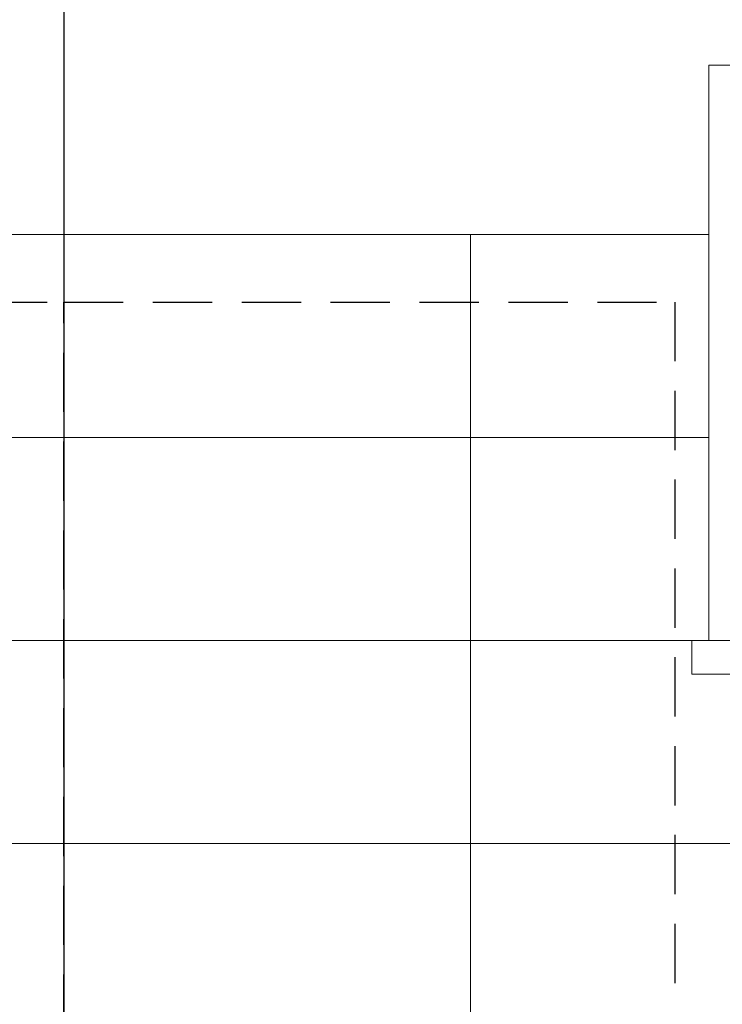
# Model space of a CAD drawing. Header units: inches. Extents: x 53216 to 117387, y -66787 to -22834.
# Tile 47 of 256: x 58305 to 58409, y -30566 to -30421. Entities that reach past the tile are written whole.
import ezdxf

# ---------------------------------------------------------------- set-up
doc = ezdxf.new("R2010")
doc.units = ezdxf.units.IN
doc.header["$MEASUREMENT"] = 0
doc.linetypes.add('HIDDEN', pattern=[0.375, 0.25, -0.125])
doc.layers.get('0').update_dxf_attribs({"lineweight": 0})
for name, color, linetype, lineweight in [('p--kafelki', 251, 'Continuous', 13), ('p--łazienka NP', 150, 'Continuous', 25), ('p--ściana rozwinięcie', 251, 'Continuous', 25)]:
    doc.layers.add(name, color=color, linetype=linetype, lineweight=lineweight)

msp = doc.modelspace()

# ---------------------------------------------------------------- linework, layer by layer
at = {"color": 0}
for points in [[(58407.073, -30512.51), (58487.073, -30512.51), (58487.073, -30427.51), (58407.073, -30427.51)], [(58404.573, -30517.51), (58489.573, -30517.51), (58489.573, -30512.51), (58404.573, -30512.51)]]:
    msp.add_lwpolyline(points, close=True, dxfattribs=at)
at = {"layer": 'p--kafelki', "linetype": 'Continuous'}
for p, q in [((57856.023, -30452.51), (58407.073, -30452.51)), ((58371.873, -30452.51), (58371.873, -30662.51)), ((57856.023, -30482.51), (58407.073, -30482.51)), ((58157.672, -30512.51), (58407.073, -30512.51)), ((58155.722, -30542.51), (58407.073, -30542.51)), ((58407.073, -30542.51), (58644.073, -30542.51))]:
    msp.add_line(p, q, dxfattribs=at)
at = {"layer": 'p--łazienka NP', "linetype": 'HIDDEN', "ltscale": 35}
for points in [[(58311.873, -30662.51), (58221.873, -30662.51), (58221.873, -30462.51), (58311.873, -30462.51)], [(58402.073, -30662.51), (58311.873, -30662.51), (58311.873, -30462.51), (58402.073, -30462.51)]]:
    msp.add_lwpolyline(points, close=True, dxfattribs=at)
at = {"layer": 'p--ściana rozwinięcie', "lineweight": 30, "ltscale": 35}
msp.add_line((58311.873, -30374.01), (58311.873, -30662.51), dxfattribs=at)

doc.saveas('drawing.dxf')
